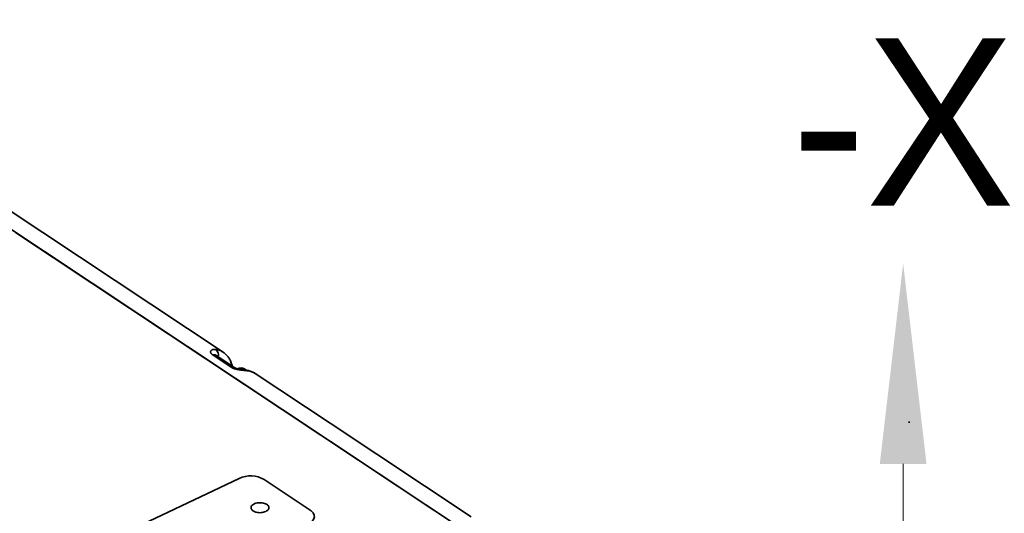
# Model space of a CAD drawing. Header units: millimetres. Extents: x 6316 to 18291, y -19059 to -9021.
# Tile 144 of 146: x 18136 to 18176, y -18606 to -18586. Entities that reach past the tile are written whole.
import ezdxf
from ezdxf.enums import TextEntityAlignment as Align

# ---------------------------------------------------------------- set-up
doc = ezdxf.new("R2010")
doc.units = ezdxf.units.MM
doc.header["$LTSCALE"] = 10
for name, color, linetype, lineweight in [('1轮廓实线层', 7, 'Continuous', 18), ('6文字层', 3, 'Continuous', 13), ('7标注层', 4, 'Continuous', 13)]:
    doc.layers.add(name, color=color, linetype=linetype, lineweight=lineweight)

msp = doc.modelspace()

# ---------------------------------------------------------------- linework, layer by layer
at = {"color": 7, "linetype": 'Continuous', "lineweight": 35}
msp.add_line((18171.813, -18601.976), (18171.812, -18602.025), dxfattribs=at)
at = {"layer": '1轮廓实线层', "color": 7, "linetype": 'Continuous', "lineweight": 35}
for p, q in [((18122.741, -18585.738), (18167.995, -18615.769)), ((18144.081, -18599.174), (18135.355, -18593.383)), ((18135.691, -18594.332), (18167.995, -18615.769)), ((18144.402, -18599.78), (18143.66, -18599.287)), ((18144.527, -18599.792), (18143.784, -18599.299)), ((18144.734, -18599.815), (18144.669, -18599.846)), ((18144.975, -18599.868), (18144.935, -18599.844)), ((18144.728, -18604.274), (18138.123, -18607.406)), ((18147.599, -18605.553), (18145.743, -18604.321))]:
    msp.add_line(p, q, dxfattribs=at)
at = {"layer": '1轮廓实线层'}
msp.add_line((18171.567, -18632.544), (18171.567, -18603.693), dxfattribs=at)
at = {"layer": '1轮廓实线层', "color": 7, "linetype": 'Continuous', "lineweight": 35, "flags": 128}
for points in [[(18144.975, -18599.868), (18145.002, -18599.887), (18145.019, -18599.899)], [(18145.015, -18599.901), (18145.05, -18599.91), (18145.084, -18599.927)], [(18154.106, -18605.827), (18148.406, -18602.044), (18145.38, -18600.036)], [(18145.802, -18605.613), (18145.84, -18605.592), (18145.871, -18605.569), (18145.897, -18605.543), (18145.915, -18605.515), (18145.926, -18605.486), (18145.93, -18605.457), (18145.926, -18605.428), (18145.914, -18605.399), (18145.895, -18605.371), (18145.869, -18605.346), (18145.837, -18605.323), (18145.798, -18605.302), (18145.755, -18605.285), (18145.709, -18605.272), (18145.659, -18605.263), (18145.607, -18605.258), (18145.554, -18605.257), (18145.502, -18605.261), (18145.452, -18605.268), (18145.403, -18605.28), (18145.359, -18605.296), (18145.318, -18605.315), (18145.284, -18605.337), (18145.255, -18605.361), (18145.233, -18605.388), (18145.218, -18605.417), (18145.211, -18605.446), (18145.211, -18605.475), (18145.219, -18605.504), (18145.235, -18605.533), (18145.257, -18605.559), (18145.286, -18605.584), (18145.322, -18605.605), (18145.362, -18605.624), (18145.407, -18605.639), (18145.456, -18605.65), (18145.507, -18605.658), (18145.559, -18605.661), (18145.612, -18605.659), (18145.663, -18605.654), (18145.713, -18605.644), (18145.759, -18605.63), (18145.802, -18605.613)], [(18147.513, -18606.122), (18147.568, -18606.093), (18147.617, -18606.061), (18147.66, -18606.026), (18147.697, -18605.989), (18147.726, -18605.95), (18147.748, -18605.909), (18147.762, -18605.868), (18147.768, -18605.826), (18147.767, -18605.784), (18147.757, -18605.742), (18147.74, -18605.701), (18147.716, -18605.661), (18147.684, -18605.622), (18147.645, -18605.586), (18147.599, -18605.553)]]:
    msp.add_lwpolyline(points, dxfattribs=at)
at = {"layer": '1轮廓实线层', "color": 7, "linetype": 'Continuous', "lineweight": 35}
for centre, radius, start, end in [((18143.709, -18599.424), 0.145, 58.8595, 109.8643), ((18143.59, -18599.298), 0.304, 346.9888, 50.1427), ((18144.452, -18599.916), 0.145, 58.8228, 109.8662), ((18144.807, -18600.065), 0.261, 39.9756, 106.2255), ((18145.189, -18605.302), 1.127, 60.5633, 114.1345)]:
    msp.add_arc(centre, radius, start, end, dxfattribs=at)
for points, knots in [([(18141.922, -18621.656), (18138.885, -18619.604), (18132.811, -18615.501), (18125.306, -18610.372), (18119.37, -18606.294), (18114.981, -18603.279), (18110.585, -18600.27), (18107.62, -18598.286), (18106.137, -18597.294)], [0, 0, 0, 0, 0.253594, 0.507199, 0.630403, 0.753608, 0.876808, 1, 1, 1, 1]), ([(18143.66, -18599.287), (18143.647, -18599.278), (18143.622, -18599.26), (18143.602, -18599.237), (18143.585, -18599.212), (18143.573, -18599.185), (18143.571, -18599.15), (18143.583, -18599.12), (18143.607, -18599.094), (18143.641, -18599.075), (18143.684, -18599.063), (18143.732, -18599.06), (18143.767, -18599.063), (18143.784, -18599.065)], [0, 0, 0, 0, 0.079365, 0.15875, 0.183798, 0.280025, 0.376347, 0.478668, 0.581082, 0.68827, 0.79552, 0.897745, 1, 1, 1, 1]), ([(18143.784, -18599.299), (18143.782, -18599.298), (18143.777, -18599.295), (18143.775, -18599.293), (18143.776, -18599.293), (18143.776, -18599.293)], [0, 0, 0, 0, 0.357372, 0.894091, 1, 1, 1, 1]), ([(18143.784, -18599.065), (18143.814, -18599.07), (18143.873, -18599.08), (18143.956, -18599.108), (18144.025, -18599.139), (18144.065, -18599.165), (18144.08, -18599.175)], [0, 0, 0, 0, 0.271865, 0.5455, 0.824746, 1, 1, 1, 1]), ([(18144.449, -18599.741), (18144.443, -18599.72), (18144.432, -18599.673), (18144.408, -18599.601), (18144.378, -18599.526), (18144.343, -18599.456), (18144.302, -18599.391), (18144.258, -18599.332), (18144.208, -18599.277), (18144.154, -18599.227), (18144.111, -18599.193), (18144.085, -18599.177), (18144.08, -18599.174)], [0, 0, 0, 0, 0.094859, 0.21123, 0.322092, 0.44105, 0.543999, 0.653947, 0.759822, 0.866909, 0.974799, 1, 1, 1, 1]), ([(18145.084, -18599.927), (18145.062, -18599.925), (18145.017, -18599.919), (18144.94, -18599.91), (18144.856, -18599.901), (18144.772, -18599.891), (18144.688, -18599.878), (18144.611, -18599.862), (18144.538, -18599.843), (18144.481, -18599.822), (18144.435, -18599.801), (18144.413, -18599.787), (18144.402, -18599.78)], [0, 0, 0, 0, 0.121075, 0.244481, 0.362433, 0.48352, 0.584757, 0.689047, 0.780784, 0.875867, 0.937349, 1, 1, 1, 1]), ([(18145.015, -18599.901), (18145.013, -18599.901), (18144.997, -18599.899), (18144.965, -18599.894), (18144.919, -18599.889), (18144.87, -18599.882), (18144.821, -18599.875), (18144.772, -18599.868), (18144.726, -18599.859), (18144.683, -18599.85), (18144.643, -18599.84), (18144.608, -18599.829), (18144.578, -18599.818), (18144.555, -18599.808), (18144.538, -18599.8), (18144.529, -18599.794), (18144.527, -18599.792), (18144.527, -18599.792)], [0, 0, 0, 0, 0.01636, 0.116333, 0.21882, 0.310266, 0.404153, 0.491295, 0.570537, 0.644733, 0.715242, 0.781097, 0.841366, 0.896884, 0.948977, 0.996873, 1, 1, 1, 1]), ([(18145.381, -18600.037), (18145.379, -18600.036), (18145.358, -18600.02), (18145.313, -18599.996), (18145.246, -18599.963), (18145.175, -18599.936), (18145.101, -18599.916), (18145.047, -18599.905), (18145.018, -18599.902), (18145.015, -18599.901)], [0, 0, 0, 0, 0.013448, 0.200177, 0.390842, 0.583702, 0.778912, 0.975807, 1, 1, 1, 1]), ([(18145.38, -18600.037), (18145.358, -18600.023), (18145.311, -18599.994), (18145.237, -18599.963), (18145.16, -18599.94), (18145.109, -18599.932), (18145.084, -18599.927)], [0, 0, 0, 0, 0.2489344, 0.5308471, 0.7648623, 1, 1, 1, 1])]:
    msp.add_open_spline(points, degree=3, knots=knots, dxfattribs=at)
at = {"layer": '7标注层'}
msp.add_solid([(18172.512, -18603.693), (18170.622, -18603.693), (18171.567, -18595.593)], dxfattribs=at)

# ---------------------------------------------------------------- texts
at = {"layer": '6文字层'}
msp.add_text('-X', height=6.75, dxfattribs=at).set_placement((18171.567, -18595.273), align=Align.BOTTOM_CENTER)

doc.saveas('drawing.dxf')
